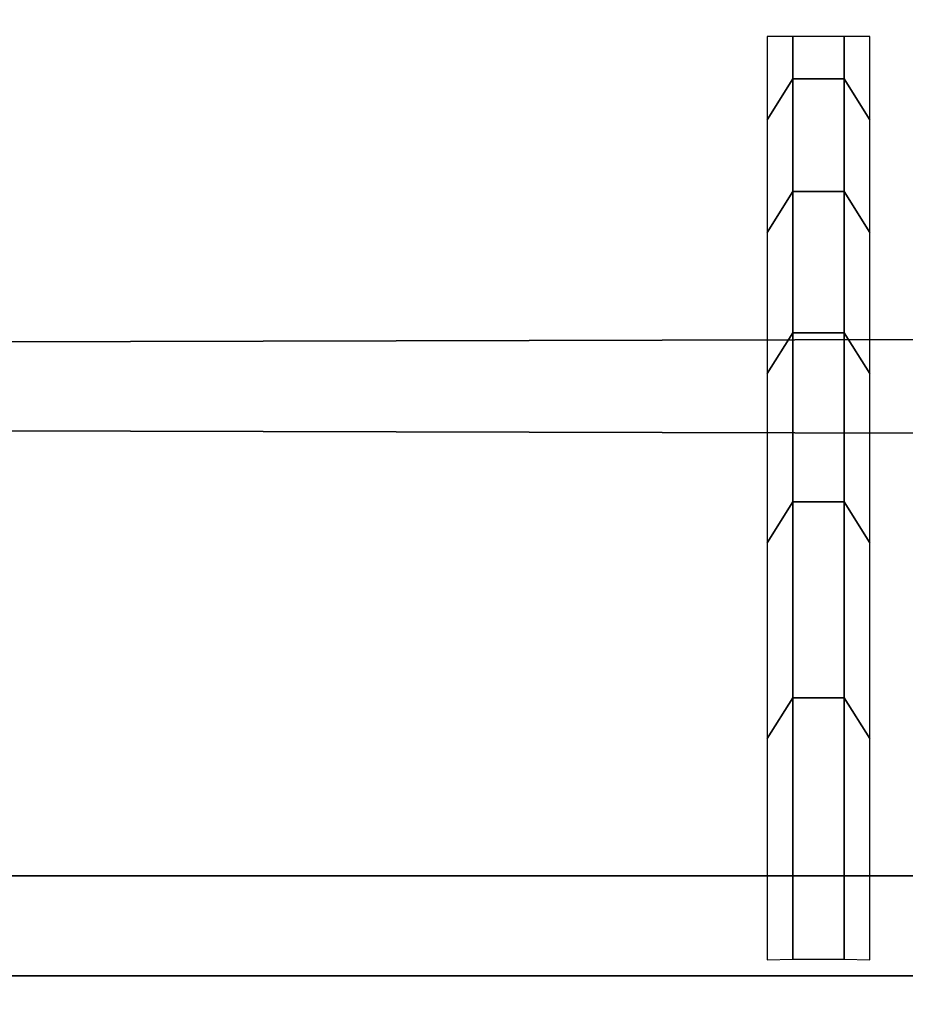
# Model space of a CAD drawing. Header units: inches. Extents: x 0 to 46, y -28.1 to 0.1.
# Tile 80 of 122: x 22.9448 to 23.0344, y -0.1505 to -0.0509. Entities that reach past the tile are written whole.
import ezdxf

# ---------------------------------------------------------------- set-up
doc = ezdxf.new("R2010")
doc.units = ezdxf.units.IN
doc.header["$LTSCALE"] = 0.03937
doc.header["$MEASUREMENT"] = 0
doc.layers.add('A-FURN-3-ST', color=151, linetype='Continuous')
doc.layers.add('A-FURN-3-STITCH', color=15, linetype='Continuous')

msp = doc.modelspace()

# ---------------------------------------------------------------- meshes
at = {"layer": 'A-FURN-3-ST'}
mesh = msp.add_polyface(dxfattribs=at)
corners = [(0.25, -1.1, 18), (45.75, -1.1, 18), (0.25, -0.815435, 17.962555), (45.75, -0.815435, 17.962555), (0.25, -0.550244, 17.852769), (45.75, -0.550244, 17.852769), (0.25, -0.322481, 17.678117), (45.75, -0.322481, 17.678117), (0.25, -0.147654, 17.450489), (45.75, -0.147654, 17.450489), (0.25, -0.037664, 17.185382), (45.75, -0.037664, 17.185382), (0.25, 0, 16.900846), (45.75, 0.008771, 5.500385), (0.25, 0.008771, 5.500385), (0.25, -0.029179, 5.308925), (45.75, -0.029179, 5.308925), (0.25, -0.137539, 5.146583), (45.75, -0.137539, 5.146583), (0.25, -0.299798, 5.038097), (45.75, -0.299798, 5.038097), (0.25, -0.491229, 5), (0.25, -27.510002, 5), (0.125, -0.491229, 5.033494), (0.125, -27.510002, 5.033494), (0.033494, -0.491229, 5.125), (0.033494, -0.144691, 5.356694), (0.125, -0.024723, 5.500359), (0.125, -0.06013, 5.321724), (0.125, -0.161232, 5.170257), (0.125, -0.312622, 5.069039), (0.033494, -0.125, 16.90075), (0.125, -0.033494, 16.900821), (0.125, -0.070011, 17.176693), (0.033494, -0.847772, 17.84181), (0.125, -1.1, 17.966506), (0.125, -0.8241, 17.930201), (0.033494, -0.410836, 17.589694), (0.125, -0.346156, 17.654424), (0.125, -0.176652, 17.433727), (0.033494, -0.255875, 17.387933), (0.033494, -0.158384, 17.152952), (0.125, -0.566983, 17.823758), (0.125, -26.910002, 17.966506), (0.25, -26.910002, 18)]
mesh.append_faces([[corners[k] for k in face] for face in [(0, 1, 2), (2, 3, 4), (4, 5, 6), (6, 7, 8), (8, 9, 10), (10, 11, 12), (12, 13, 14), (14, 13, 15), (15, 16, 17), (17, 18, 19), (19, 20, 21), (21, 22, 23), (23, 24, 25), (26, 27, 28), (28, 27, 14), (28, 14, 15), (28, 15, 29), (29, 15, 17), (29, 17, 30), (30, 17, 19), (30, 19, 23), (23, 19, 21), (23, 25, 30), (27, 31, 32), (27, 32, 14), (14, 32, 12), (31, 33, 32), (32, 33, 10), (32, 10, 12), (34, 35, 36), (37, 38, 39, 40), (40, 39, 33, 41), (35, 0, 36), (36, 0, 2), (36, 2, 42), (42, 2, 4), (42, 4, 38), (38, 4, 6), (38, 6, 39), (39, 6, 8), (39, 8, 33), (33, 8, 10), (35, 43, 0), (44, 1, 0)]])
mesh = msp.add_polyface(dxfattribs=at)
corners = [(45.875, -0.491229, 5.033494), (45.875, -27.510002, 5.033494), (45.75, -0.491229, 5), (45.75, 0.008771, 5.500385), (45.875, -0.024723, 5.500359), (45.75, -0.029179, 5.308925), (45.875, -0.06013, 5.321724), (45.75, -0.137539, 5.146583), (45.875, -0.161232, 5.170257), (45.75, -0.299798, 5.038097), (45.875, -0.312622, 5.069039), (45.966506, -0.347656, 5.153573), (45.966506, -0.116229, 5.500289), (45.966506, -0.144691, 5.356694), (45.966506, -0.225962, 5.234937), (45.75, 0, 16.900846), (45.875, -0.033494, 16.900821), (45.75, -1.1, 18), (45.875, -1.1, 17.966506), (45.75, -0.815435, 17.962555), (45.875, -0.8241, 17.930201), (45.75, -0.550244, 17.852769), (45.875, -0.566983, 17.823758), (45.75, -0.322481, 17.678117), (45.875, -0.346156, 17.654424), (45.75, -0.147654, 17.450489), (45.875, -0.176652, 17.433727), (45.75, -0.037664, 17.185382), (45.875, -0.070011, 17.176693), (45.966506, -0.158384, 17.152952), (45.966506, -1.1, 17.875), (45.75, -26.910002, 18), (45.875, -26.910002, 17.966506), (0.25, -0.815435, 17.962555), (0.25, -0.550244, 17.852769), (0.25, -0.322481, 17.678117), (0.25, -0.147654, 17.450489), (0.25, -0.037664, 17.185382), (0.25, 0, 16.900846), (0.25, -0.029179, 5.308925), (0.25, -0.137539, 5.146583), (0.25, -0.299798, 5.038097), (0.25, -0.491229, 5), (45.75, -27.510002, 5)]
mesh.append_faces([[corners[k] for k in face] for face in [(0, 1, 2), (3, 4, 5), (5, 4, 6), (5, 6, 7), (7, 6, 8), (7, 8, 9), (9, 8, 10), (9, 10, 2), (2, 10, 0), (0, 10, 11), (12, 6, 4), (8, 6, 13, 14), (3, 15, 4), (4, 15, 16), (4, 16, 12), (17, 18, 19), (19, 18, 20), (19, 20, 21), (21, 20, 22), (21, 22, 23), (23, 22, 24), (23, 24, 25), (25, 24, 26), (25, 26, 27), (27, 26, 28), (27, 28, 15), (15, 28, 16), (16, 28, 29), (18, 30, 20), (17, 31, 18), (18, 32, 30), (33, 17, 19), (34, 19, 21), (35, 21, 23), (36, 23, 25), (37, 25, 27), (38, 27, 15), (15, 3, 38), (39, 3, 5), (40, 5, 7), (41, 7, 9), (42, 9, 2), (2, 43, 42)]])
at = {"layer": 'A-FURN-3-STITCH'}
mesh = msp.add_polymesh((7, 4), dxfattribs=at)
for k, corner in enumerate([(23.030797, -0.052592, 17.234875), (23.028193, -0.052619, 17.234863), (23.022985, -0.052619, 17.234863), (23.020382, -0.052592, 17.234875), (23.030797, -0.061023, 17.273056), (23.028193, -0.056893, 17.274869), (23.022985, -0.056893, 17.274869), (23.020382, -0.061023, 17.273056), (23.030797, -0.072422, 17.31046), (23.028193, -0.068292, 17.312272), (23.022985, -0.068292, 17.312272), (23.020382, -0.072422, 17.31046), (23.030797, -0.086718, 17.346854), (23.028193, -0.082588, 17.348666), (23.022985, -0.082588, 17.348666), (23.020382, -0.086718, 17.346854), (23.030797, -0.103824, 17.382015), (23.028193, -0.099695, 17.383827), (23.022985, -0.099695, 17.383827), (23.020382, -0.103824, 17.382015), (23.030797, -0.123635, 17.415727), (23.028193, -0.119505, 17.417539), (23.022985, -0.119505, 17.417539), (23.020382, -0.123635, 17.415727), (23.030797, -0.146028, 17.447781), (23.028193, -0.145981, 17.447801), (23.022985, -0.145981, 17.447801), (23.020382, -0.146028, 17.447781)]):
    mesh.set_mesh_vertex(divmod(k, 4), corner)

doc.saveas('drawing.dxf')
